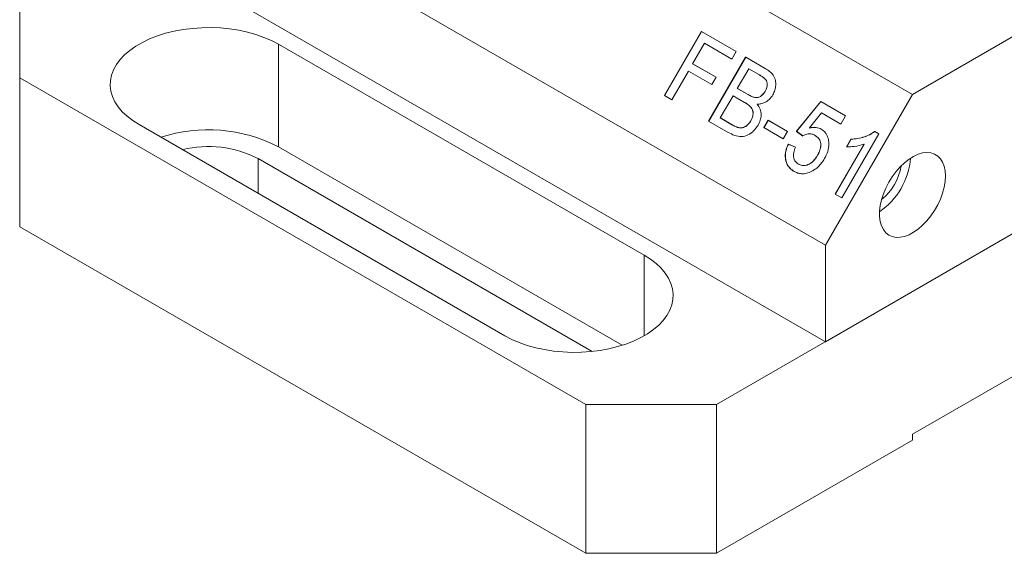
# Model space of a CAD drawing. Header units: inches. Extents: x 0.1 to 14.6, y 0 to 11.3.
# Tile 14 of 16: x 11.1 to 13.1, y 8.8 to 9.8. Entities that reach past the tile are written whole.
import ezdxf

# ---------------------------------------------------------------- set-up
doc = ezdxf.new("R2010")
doc.units = ezdxf.units.IN
doc.header["$LTSCALE"] = 1.333333
doc.header["$MEASUREMENT"] = 0

msp = doc.modelspace()

# ---------------------------------------------------------------- linework, layer by layer
at = {"color": 7, "linetype": 'Continuous', "lineweight": 18}
for p, q in [((11.5386, 10.4998), (12.9528, 9.6834)), ((11.3618, 10.1936), (12.776, 9.3772)), ((13.6599, 10.0916), (12.9528, 9.6834)), ((11.3618, 9.9977), (12.776, 9.1813)), ((12.555, 9.0537), (14.0576, 9.9211)), ((11.1408, 9.8701), (11.1408, 9.717)), ((12.4493, 9.6813), (12.5243, 9.8112)), ((12.4495, 9.6812), (12.5245, 9.8111)), ((12.5243, 9.8112), (12.595, 9.7704)), ((12.5245, 9.8111), (12.5243, 9.8112)), ((12.5245, 9.8111), (12.595, 9.7704)), ((12.776, 9.1813), (13.8367, 9.7936)), ((12.4083, 9.3568), (11.6658, 9.7854)), ((11.6658, 9.5772), (11.6658, 9.7854)), ((12.5306, 9.7876), (12.5066, 9.7459)), ((12.5864, 9.7554), (12.5306, 9.7876)), ((12.5391, 9.6295), (12.6141, 9.7594)), ((12.5393, 9.6294), (12.6143, 9.7593)), ((12.595, 9.7704), (12.5864, 9.7554)), ((12.6141, 9.7594), (12.6538, 9.7364)), ((12.6143, 9.7593), (12.6141, 9.7594)), ((12.6143, 9.7593), (12.654, 9.7363)), ((12.5066, 9.7459), (12.5542, 9.7184)), ((12.5068, 9.7458), (12.5066, 9.7459)), ((12.5068, 9.7458), (12.5542, 9.7184)), ((12.6204, 9.7357), (12.5973, 9.6958)), ((12.6406, 9.7241), (12.6204, 9.7357)), ((11.1408, 9.717), (12.2899, 9.0537)), ((11.1408, 9.717), (11.1408, 9.4149)), ((12.4979, 9.7309), (12.4643, 9.6726)), ((12.5455, 9.7035), (12.4979, 9.7309)), ((12.5542, 9.7184), (12.5455, 9.7035)), ((12.6408, 9.724), (12.6406, 9.7241)), ((12.5973, 9.6958), (12.6192, 9.6832)), ((12.5975, 9.6957), (12.5973, 9.6958)), ((12.5975, 9.6957), (12.6194, 9.683)), ((12.4643, 9.6726), (12.4493, 9.6813)), ((12.5887, 9.6808), (12.5627, 9.6358)), ((12.612, 9.6673), (12.5887, 9.6808)), ((12.6194, 9.683), (12.6192, 9.6832)), ((12.633, 9.6772), (12.6328, 9.6773)), ((12.6537, 9.6894), (12.6535, 9.6895)), ((12.9528, 9.6834), (12.776, 9.3772)), ((12.6122, 9.6672), (12.612, 9.6673)), ((12.7174, 9.6087), (12.7668, 9.669)), ((12.7176, 9.6085), (12.767, 9.6689)), ((12.7668, 9.669), (12.8171, 9.64)), ((12.767, 9.6689), (12.7668, 9.669)), ((12.767, 9.6689), (12.8171, 9.64)), ((12.5627, 9.6358), (12.5878, 9.6213)), ((12.5629, 9.6357), (12.5627, 9.6358)), ((12.5629, 9.6357), (12.588, 9.6212)), ((12.7683, 9.6459), (12.7435, 9.6154)), ((12.8075, 9.6233), (12.7683, 9.6459)), ((12.8171, 9.64), (12.8075, 9.6233)), ((11.383, 9.6221), (12.1255, 9.1935)), ((12.5789, 9.6065), (12.5391, 9.6295)), ((12.588, 9.6212), (12.5878, 9.6213)), ((12.5974, 9.6166), (12.5972, 9.6167)), ((12.6248, 9.6299), (12.6246, 9.63)), ((12.6509, 9.616), (12.6596, 9.631)), ((12.6904, 9.5932), (12.6509, 9.616)), ((12.6511, 9.6158), (12.6598, 9.6308)), ((12.6596, 9.631), (12.699, 9.6082)), ((12.6598, 9.6308), (12.6596, 9.631)), ((12.6598, 9.6308), (12.699, 9.6082)), ((12.7437, 9.6153), (12.7435, 9.6154)), ((12.699, 9.6082), (12.6904, 9.5932)), ((12.7301, 9.5991), (12.7174, 9.6087)), ((12.7176, 9.6085), (12.7174, 9.6087)), ((12.7303, 9.599), (12.7176, 9.6085)), ((12.7551, 9.6002), (12.755, 9.6003)), ((12.8847, 9.6032), (12.8097, 9.4733)), ((12.819, 9.5773), (12.8279, 9.5927)), ((12.8192, 9.5772), (12.8281, 9.5925)), ((12.8281, 9.5925), (12.8279, 9.5927)), ((12.8759, 9.6082), (12.8847, 9.6032)), ((12.8761, 9.6081), (12.8759, 9.6082)), ((12.8761, 9.6081), (12.8847, 9.6032)), ((12.3639, 9.1742), (11.6658, 9.5772)), ((12.7007, 9.5828), (12.7153, 9.5766)), ((12.7009, 9.5827), (12.7007, 9.5828)), ((12.7009, 9.5827), (12.7155, 9.5765)), ((12.7961, 9.4811), (12.8545, 9.5823)), ((12.7963, 9.481), (12.8547, 9.5822)), ((12.8547, 9.5822), (12.8545, 9.5823)), ((11.6245, 9.5533), (12.303, 9.1616)), ((11.6245, 9.4827), (11.6245, 9.5533)), ((12.7602, 9.5599), (12.76, 9.56)), ((12.7214, 9.542), (12.7212, 9.5421)), ((12.8097, 9.4733), (12.7961, 9.4811)), ((11.1408, 9.4149), (12.2899, 8.7516)), ((12.9528, 8.9934), (13.6599, 9.4016)), ((12.776, 9.3772), (12.776, 9.1813)), ((12.4083, 9.1935), (12.4083, 9.3568)), ((12.2899, 9.0537), (12.555, 9.0537)), ((12.2899, 8.7516), (12.2899, 9.0537)), ((12.555, 9.0537), (12.555, 8.7516)), ((12.9528, 8.9812), (12.9528, 8.9934)), ((12.555, 8.7516), (12.9528, 8.9812)), ((12.555, 8.7516), (12.2899, 8.7516))]:
    msp.add_line(p, q, dxfattribs=at)
at = {"color": 7, "linetype": 'Continuous', "lineweight": 18, "flags": 128}
for points in [[(11.6658, 9.7854), (11.6518, 9.7928), (11.6365, 9.7994), (11.6203, 9.8051), (11.6032, 9.8099), (11.5853, 9.8137), (11.5669, 9.8166), (11.5482, 9.8184), (11.5292, 9.8192), (11.5102, 9.8189), (11.4913, 9.8176), (11.4727, 9.8153), (11.4545, 9.8119), (11.437, 9.8076), (11.4203, 9.8023), (11.4046, 9.7962), (11.3899, 9.7892), (11.3764, 9.7814), (11.3643, 9.773), (11.3536, 9.7639), (11.3445, 9.7542), (11.337, 9.7441), (11.3312, 9.7336), (11.3272, 9.7229), (11.3249, 9.712), (11.3245, 9.701), (11.3258, 9.6901), (11.329, 9.6792), (11.3339, 9.6686), (11.3406, 9.6583), (11.3489, 9.6484), (11.3588, 9.639), (11.3702, 9.6302), (11.383, 9.6221)], [(13.0196, 9.5179), (13.019, 9.5282), (13.017, 9.5376), (13.0138, 9.5459), (13.0094, 9.5529), (13.004, 9.5584), (12.9975, 9.5624), (12.9901, 9.5648), (12.9821, 9.5655), (12.9734, 9.5646), (12.9644, 9.562), (12.9551, 9.5577), (12.9458, 9.552), (12.9366, 9.5448), (12.9277, 9.5364), (12.9194, 9.5268), (12.9116, 9.5163), (12.9047, 9.5051), (12.8987, 9.4934), (12.8938, 9.4814), (12.89, 9.4694), (12.8874, 9.4576), (12.8861, 9.4462), (12.8861, 9.4354), (12.8874, 9.4255), (12.89, 9.4166), (12.8938, 9.409), (12.8987, 9.4027), (12.9047, 9.3979), (12.9116, 9.3947), (12.9194, 9.3932), (12.9277, 9.3933), (12.9366, 9.3951), (12.9458, 9.3985), (12.9551, 9.4035), (12.9644, 9.41), (12.9734, 9.4178), (12.9821, 9.4268), (12.9901, 9.4369), (12.9975, 9.4477), (13.004, 9.4592), (13.0094, 9.4711), (13.0138, 9.4831), (13.017, 9.4951), (13.019, 9.5067), (13.0196, 9.5179)], [(12.1255, 9.1935), (12.1395, 9.1861), (12.1548, 9.1795), (12.171, 9.1738), (12.1882, 9.169), (12.206, 9.1652), (12.2244, 9.1623), (12.2431, 9.1605), (12.2621, 9.1597), (12.2812, 9.16), (12.3001, 9.1613), (12.3187, 9.1636), (12.3368, 9.167), (12.3543, 9.1713), (12.371, 9.1766), (12.3867, 9.1827), (12.4014, 9.1897), (12.4149, 9.1975), (12.427, 9.206), (12.4377, 9.2151), (12.4468, 9.2247), (12.4543, 9.2348), (12.4601, 9.2453), (12.4641, 9.256), (12.4664, 9.2669), (12.4668, 9.2779), (12.4655, 9.2889), (12.4623, 9.2997), (12.4574, 9.3103), (12.4507, 9.3206), (12.4424, 9.3305), (12.4325, 9.3399), (12.4211, 9.3487), (12.4083, 9.3568)]]:
    msp.add_lwpolyline(points, dxfattribs=at)
at = {"color": 7, "linetype": 'Continuous', "lineweight": 18}
for centre, radius, start, end in [((11.5233, 9.2989), 0.3127, 62.8744, 107.8638), ((11.524, 9.3581), 0.2196, 62.754, 103.9129), ((12.8024, 9.5661), 0.1469, 304.7387, 355.2667), ((12.8216, 9.555), 0.1092, 308.8958, 351.1096)]:
    msp.add_arc(centre, radius, start, end, dxfattribs=at)
for points, knots in [([(12.6538, 9.7364), (12.6569, 9.7345), (12.663, 9.7307), (12.6707, 9.7228), (12.6751, 9.7128), (12.6756, 9.7021), (12.674, 9.6919), (12.671, 9.6857), (12.6694, 9.6825)], [0, 0, 0, 0, 0.187011, 0.3737002, 0.559982, 0.7066445, 0.8533599, 1, 1, 1, 1]), ([(12.6535, 9.6895), (12.6545, 9.6913), (12.6564, 9.6949), (12.6578, 9.7008), (12.658, 9.7066), (12.6561, 9.7125), (12.6517, 9.7168), (12.6463, 9.7207), (12.6425, 9.723), (12.6406, 9.7241)], [0, 0, 0, 0, 0.125114, 0.250147, 0.375091, 0.499756, 0.666078, 0.833021, 1, 1, 1, 1]), ([(12.6537, 9.6894), (12.6547, 9.6912), (12.6566, 9.6948), (12.658, 9.7007), (12.6582, 9.7065), (12.6563, 9.7123), (12.6519, 9.7167), (12.6465, 9.7206), (12.6427, 9.7228), (12.6408, 9.724)], [0, 0, 0, 0, 0.125114, 0.250147, 0.375091, 0.499756, 0.666078, 0.833021, 1, 1, 1, 1]), ([(12.6192, 9.6832), (12.6216, 9.6818), (12.6259, 9.6793), (12.6307, 9.6779), (12.6328, 9.6773)], [0, 0, 0, 0, 0.560393, 1, 1, 1, 1]), ([(12.6194, 9.683), (12.6218, 9.6817), (12.6261, 9.6792), (12.6309, 9.6778), (12.633, 9.6772)], [0, 0, 0, 0, 0.560393, 1, 1, 1, 1]), ([(12.6328, 9.6773), (12.635, 9.6772), (12.6393, 9.6769), (12.6474, 9.6807), (12.6512, 9.6862), (12.6535, 9.6895)], [0, 0, 0, 0, 0.280869, 0.561063, 1, 1, 1, 1]), ([(12.633, 9.6772), (12.6352, 9.6771), (12.6395, 9.6768), (12.6476, 9.6806), (12.6514, 9.6861), (12.6537, 9.6894)], [0, 0, 0, 0, 0.2808695, 0.5610626, 1, 1, 1, 1]), ([(12.6694, 9.6825), (12.6672, 9.6793), (12.6627, 9.6729), (12.6539, 9.6671), (12.6453, 9.6641), (12.64, 9.6639), (12.6374, 9.6638)], [0, 0, 0, 0, 0.279584, 0.559295, 0.779566, 1, 1, 1, 1]), ([(12.6246, 9.63), (12.6256, 9.6319), (12.6276, 9.6357), (12.6291, 9.6419), (12.6293, 9.648), (12.6275, 9.6542), (12.6235, 9.6594), (12.618, 9.6637), (12.614, 9.6661), (12.612, 9.6673)], [0, 0, 0, 0, 0.125054, 0.250037, 0.375003, 0.499833, 0.666226, 0.83309, 1, 1, 1, 1]), ([(12.6248, 9.6299), (12.6258, 9.6318), (12.6278, 9.6356), (12.6293, 9.6418), (12.6295, 9.6479), (12.6277, 9.654), (12.6237, 9.6593), (12.6182, 9.6636), (12.6142, 9.666), (12.6122, 9.6672)], [0, 0, 0, 0, 0.125054, 0.2500367, 0.3750027, 0.4998329, 0.6662261, 0.8330905, 1, 1, 1, 1]), ([(12.6374, 9.6638), (12.6397, 9.6606), (12.6442, 9.6543), (12.6461, 9.6424), (12.6444, 9.6309), (12.6411, 9.6244), (12.6394, 9.6211)], [0, 0, 0, 0, 0.280211, 0.55967, 0.779709, 1, 1, 1, 1]), ([(12.6394, 9.6211), (12.6366, 9.6171), (12.631, 9.6089), (12.6191, 9.6003), (12.6052, 9.5968), (12.5915, 9.5998), (12.5831, 9.6042), (12.5789, 9.6065)], [0, 0, 0, 0, 0.18662, 0.373273, 0.55922, 0.779288, 1, 1, 1, 1]), ([(12.5878, 9.6213), (12.5895, 9.6204), (12.5925, 9.6186), (12.5958, 9.6173), (12.5972, 9.6167)], [0, 0, 0, 0, 0.560099, 1, 1, 1, 1]), ([(12.588, 9.6212), (12.5897, 9.6202), (12.5927, 9.6185), (12.596, 9.6172), (12.5974, 9.6166)], [0, 0, 0, 0, 0.560099, 1, 1, 1, 1]), ([(12.5972, 9.6167), (12.6, 9.6161), (12.6054, 9.6148), (12.6138, 9.6179), (12.6203, 9.6234), (12.6232, 9.6278), (12.6246, 9.63)], [0, 0, 0, 0, 0.28029, 0.559018, 0.779402, 1, 1, 1, 1]), ([(12.5974, 9.6166), (12.6002, 9.616), (12.6056, 9.6147), (12.614, 9.6178), (12.6205, 9.6232), (12.6234, 9.6277), (12.6248, 9.6299)], [0, 0, 0, 0, 0.28029, 0.559018, 0.779402, 1, 1, 1, 1]), ([(12.7435, 9.6154), (12.7482, 9.6162), (12.7568, 9.6178), (12.7641, 9.6146), (12.7674, 9.6131)], [0, 0, 0, 0, 0.5599388, 1, 1, 1, 1]), ([(12.7437, 9.6153), (12.7484, 9.6161), (12.757, 9.6176), (12.7643, 9.6144), (12.7676, 9.613)], [0, 0, 0, 0, 0.559939, 1, 1, 1, 1]), ([(12.7674, 9.6131), (12.7704, 9.611), (12.7765, 9.6066), (12.7818, 9.5957), (12.7838, 9.5825), (12.7815, 9.5675), (12.7767, 9.5579), (12.7742, 9.5531)], [0, 0, 0, 0, 0.186683, 0.3732172, 0.5600398, 0.7797909, 1, 1, 1, 1]), ([(12.755, 9.6003), (12.7529, 9.6014), (12.7487, 9.6035), (12.7419, 9.6037), (12.7356, 9.6022), (12.7319, 9.6002), (12.7301, 9.5991)], [0, 0, 0, 0, 0.280174, 0.559661, 0.779866, 1, 1, 1, 1]), ([(12.76, 9.56), (12.7615, 9.5628), (12.7644, 9.5683), (12.7668, 9.5773), (12.7667, 9.5869), (12.7625, 9.5952), (12.7575, 9.5986), (12.755, 9.6003)], [0, 0, 0, 0, 0.187149, 0.374007, 0.560588, 0.779788, 1, 1, 1, 1]), ([(12.7602, 9.5599), (12.7617, 9.5626), (12.7646, 9.5682), (12.767, 9.5772), (12.7669, 9.5867), (12.7627, 9.5951), (12.7577, 9.5985), (12.7551, 9.6002)], [0, 0, 0, 0, 0.187149, 0.374007, 0.560588, 0.779788, 1, 1, 1, 1]), ([(12.8279, 9.5927), (12.8324, 9.5929), (12.8416, 9.5934), (12.8544, 9.5969), (12.866, 9.6014), (12.8726, 9.606), (12.8759, 9.6082)], [0, 0, 0, 0, 0.280091, 0.560126, 0.78017, 1, 1, 1, 1]), ([(12.8281, 9.5925), (12.8326, 9.5928), (12.8418, 9.5933), (12.8546, 9.5968), (12.8662, 9.6013), (12.8728, 9.6058), (12.8761, 9.6081)], [0, 0, 0, 0, 0.280091, 0.560126, 0.78017, 1, 1, 1, 1]), ([(12.7125, 9.5271), (12.7095, 9.5291), (12.7036, 9.5331), (12.6974, 9.5424), (12.6941, 9.5544), (12.6948, 9.5686), (12.6987, 9.5781), (12.7007, 9.5828)], [0, 0, 0, 0, 0.186959, 0.373609, 0.560239, 0.779928, 1, 1, 1, 1]), ([(12.7127, 9.527), (12.7097, 9.529), (12.7038, 9.533), (12.6975, 9.5422), (12.6943, 9.5543), (12.695, 9.5685), (12.6989, 9.578), (12.7009, 9.5827)], [0, 0, 0, 0, 0.186959, 0.3736089, 0.5602393, 0.779928, 1, 1, 1, 1]), ([(12.7153, 9.5766), (12.7139, 9.5729), (12.7111, 9.5655), (12.7109, 9.5546), (12.7149, 9.5465), (12.7191, 9.5435), (12.7212, 9.5421)], [0, 0, 0, 0, 0.280714, 0.559926, 0.779622, 1, 1, 1, 1]), ([(12.8545, 9.5823), (12.8479, 9.5805), (12.8359, 9.5771), (12.8242, 9.5773), (12.819, 9.5773)], [0, 0, 0, 0, 0.559686, 1, 1, 1, 1]), ([(12.7212, 9.5421), (12.7236, 9.5409), (12.7285, 9.5387), (12.737, 9.539), (12.7458, 9.5431), (12.7539, 9.5503), (12.758, 9.5568), (12.76, 9.56)], [0, 0, 0, 0, 0.186797, 0.373142, 0.559656, 0.779587, 1, 1, 1, 1]), ([(12.7214, 9.542), (12.7238, 9.5408), (12.7287, 9.5386), (12.7372, 9.5389), (12.746, 9.543), (12.7541, 9.5502), (12.7582, 9.5566), (12.7602, 9.5599)], [0, 0, 0, 0, 0.186797, 0.373142, 0.559656, 0.779587, 1, 1, 1, 1]), ([(12.7742, 9.5531), (12.7723, 9.5501), (12.7686, 9.5442), (12.7621, 9.5369), (12.7553, 9.5313), (12.7508, 9.5287), (12.7485, 9.5274)], [0, 0, 0, 0, 0.280001, 0.559918, 0.779992, 1, 1, 1, 1]), ([(12.7485, 9.5274), (12.7451, 9.5258), (12.7381, 9.5226), (12.7282, 9.5219), (12.7195, 9.5236), (12.7148, 9.5259), (12.7125, 9.5271)], [0, 0, 0, 0, 0.2798928, 0.5596861, 0.7798227, 1, 1, 1, 1])]:
    msp.add_open_spline(points, degree=3, knots=knots, dxfattribs=at)

doc.saveas('drawing.dxf')
